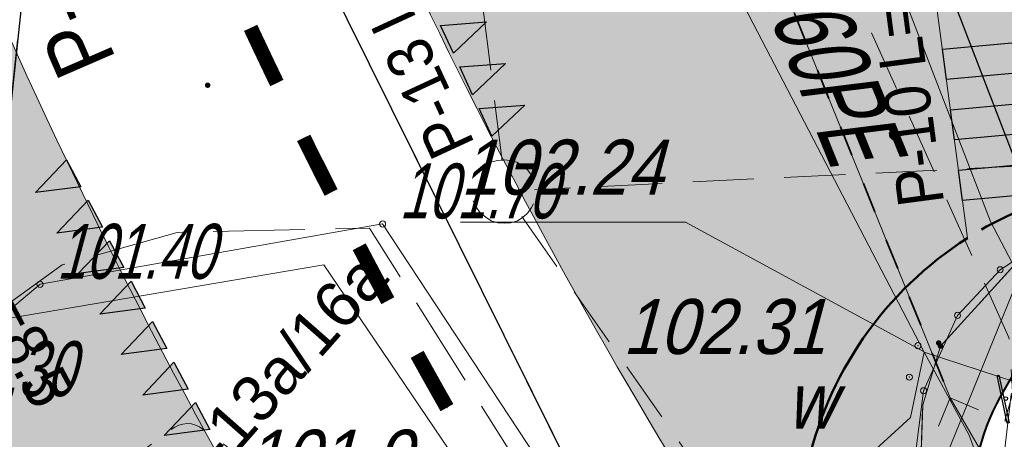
# Model space of a CAD drawing. Extents: x 6530721 to 6531385, y 5978377 to 5979143.
# Tile 86 of 146: x 6530906.48 to 6530922.59, y 5978868.4 to 5978875.27. Entities that reach past the tile are written whole.
import ezdxf

# ---------------------------------------------------------------- set-up
doc = ezdxf.new("R2010")
doc.units = 0
for name, pattern in [('AB_rokocin 2014-08-13 AC2004$0$1.0_0.5', [1.5, 1, -0.5]), ('AB_rokocin 2014-08-13 AC2004$0$1.5_0.5', [2, 1.5, -0.5]), ('AB_rokocin 2014-08-13 AC2004$0$ib05_500', [1, 0.5, -0.5]), ('AB_rokocin 2014-08-13 AC2004$0$l217_500', [2, 1.5, -0.5]), ('AB_rokocin 2014-08-13 AC2004$0$l219_500', [0]), ('AB_rokocin 2014-08-13 AC2004$0$mz1.0_0.5', [1.5, 1, -0.5]), ('DASHED2', [0.375, 0.25, -0.125])]:
    doc.linetypes.add(name, pattern=pattern)
for name, color, linetype, lineweight in [('AB-chodnik obrzeża', 30, 'Continuous', 40), ('AB-krawężnik', 7, 'Continuous', 50), ('AB-krawężnik obniżony', 34, 'DASHED2', 50), ('AB-pomocnicza', 7, 'Continuous', 15), ('AB-wymiarowa', 7, 'Continuous', 30), ('AB-wyp.zjazd BA', 254, 'Continuous', 15), ('AB-wyp.ścieżka', 31, 'Continuous', 15), ('AB_rokocin 2014-08-13 AC2004$0$217-Granica konturu klasyfikcyjnego', 7, 'Continuous', 18), ('AB_rokocin 2014-08-13 AC2004$0$219-Linia granicy', 7, 'Continuous', 18), ('AB_rokocin 2014-08-13 AC2004$0$996-Tekst dodatkowy mały', 7, 'Continuous', 18), ('AB_rokocin 2014-08-13 AC2004$0$chodnik (powierzchnia)', 7, 'Continuous', 18), ('AB_rokocin 2014-08-13 AC2004$0$drzewo liściaste (punkt)', 7, 'Continuous', 18), ('AB_rokocin 2014-08-13 AC2004$0$jezdnia (powierzchnia)', 7, 'Continuous', 18), ('AB_rokocin 2014-08-13 AC2004$0$krawężnik (linia)', 7, 'Continuous', 18), ('AB_rokocin 2014-08-13 AC2004$0$kółeczka', 1, 'Continuous', 18), ('AB_rokocin 2014-08-13 AC2004$0$przepust (linia)', 7, 'Continuous', 18), ('AB_rokocin 2014-08-13 AC2004$0$przepust (linia) - symbol', 7, 'Continuous', 18), ('AB_rokocin 2014-08-13 AC2004$0$przewód elektroenergetyczny - projektowany (linia)-SE', 7, 'Continuous', 18), ('AB_rokocin 2014-08-13 AC2004$0$przewód gazowy (linia)-SG', 7, 'Continuous', 18), ('AB_rokocin 2014-08-13 AC2004$0$przewód kanalizacyjny - projektowany (linia)-SK', 7, 'Continuous', 18), ('AB_rokocin 2014-08-13 AC2004$0$przewód telekomunikacyjny (linia)-STPOD', 7, 'Continuous', 18), ('AB_rokocin 2014-08-13 AC2004$0$przewód wodociągowy (linia)-SW', 7, 'Continuous', 18), ('AB_rokocin 2014-08-13 AC2004$0$punkt wysokościowy naturalny', 7, 'Continuous', 18), ('AB_rokocin 2014-08-13 AC2004$0$punkt wysokościowy naturalny-Atr2', 7, 'Continuous', 18), ('AB_rokocin 2014-08-13 AC2004$0$punkt wysokościowy sztuczny', 7, 'Continuous', 18), ('AB_rokocin 2014-08-13 AC2004$0$punkt wysokościowy sztuczny-Atr2', 7, 'Continuous', 18), ('AB_rokocin 2014-08-13 AC2004$0$wysokosci_asfalt', 7, 'Continuous', 18), ('AB_rokocin 2014-08-13 AC2004$0$zasuwa (punkt)-SW', 7, 'Continuous', 18), ('AB_rokocin 2014-08-13 AC2004$0$zasuwa (punkt)-SW-Atr17', 7, 'Continuous', 18), ('AB_rokocin 2014-08-13 AC2004$0$zasuwa (punkt)-SW-Atr2', 7, 'Continuous', 18), ('asf', 7, 'Continuous', 18)]:
    doc.layers.add(name, color=color, linetype=linetype, lineweight=lineweight)
for name, color, linetype in [('gaOzPoziome', 7, 'Continuous'), ('gaPionowe', 7, 'Continuous'), ('zzz.ga.oz_pion_def', 7, 'Continuous'), ('zzz.ga.oz_pion_wypelnienie', 7, 'Continuous'), ('zzz.gaHSDlugosc', 7, 'Continuous'), ('zzz.gaHSDodTekst', 7, 'Continuous'), ('zzz.gaHSKilometraz', 7, 'Continuous'), ('zzz.gaHSNazwa', 7, 'Continuous'), ('zzz.gaHSOpis', 7, 'Continuous'), ('zzz.gaHSStan', 7, 'Continuous'), ('zzz.gaHSTrasa', 7, 'Continuous'), ('zzz.gaVSDodTekst', 7, 'Continuous'), ('zzz.gaVSDomyslna', 7, 'Continuous'), ('zzz.gaVSNazwa', 7, 'Continuous'), ('zzz.gaVSStan', 7, 'Continuous'), ('zzz.gaVSWielkość', 7, 'Continuous')]:
    doc.layers.add(name, color=color, linetype=linetype)
doc.styles.add('AB_rokocin 2014-08-13 AC2004$0$Standard', font='txt')
doc.styles.add('GA4-ATR-TEXT', font='arial.ttf', dxfattribs={"width": 0.9})
doc.styles.add('GA4-HS-TEXT', font='arial.ttf', dxfattribs={"width": 0.9})

# ---------------------------------------------------------------- blocks, each defined once
blk = doc.blocks.new('z.ga4.C_wyp_0')
at = {"layer": 'zzz.ga.oz_pion_wypelnienie'}
blk.add_hatch(color=0, dxfattribs=at).paths.add_polyline_path([(-400, 400, 1), (400, 400, 1)])
blk = doc.blocks.new('z.ga4.C_wyp_1')
at = {"layer": 'zzz.ga.oz_pion_def', "color": 0, "const_width": 8}
blk.add_lwpolyline([(0, 796, 1), (0, 4, 1), (0, 796, 1.174739)], format="xyb", dxfattribs=at)
blk = doc.blocks.new('z.ga4.C-13_1')
at = {"layer": 'zzz.ga.oz_pion_def'}
h = blk.add_hatch(color=0, dxfattribs=at)
h.paths.add_polyline_path([(68.7, 120), (80.4, 120, 3.319279), (150.3, 245.5), (101.9, 323.6), (113.4, 360), (160, 360), (160, 400), (39.5, 400, 0.843718), (36.4, 381.2), (93.2, 362.3), (86.1, 340), (-138.9, 340), (-124.1, 391.3, -0.334944), (-112.6, 400), (-80, 400), (-80, 420), (-112.6, 420, 0.333495), (-143.3, 396.9), (-183.6, 257.3, 25.961481), (-164.4, 251.7), (-156.9, 277.7), (-5.9, 147.7, 1.108236)])
h.paths.add_polyline_path([(68.7, 140, 0.191903), (51.2, 163.9), (93.9, 298.5), (133.3, 234.9, 0.219028), (80.4, 140)], flags=16)
h.paths.add_polyline_path([(32.2, 169.9, 0.167013), (7.2, 162.8), (-150.8, 298.8), (-144.7, 320), (79.8, 320)], flags=16)
h.paths.add_polyline_path([(100.5, 120), (192.7, 120, 1.763174), (209.4, 150), (160.8, 228.4, -3.23686)], flags=16)
h.paths.add_polyline_path([(100.5, 140, -0.211684), (143.8, 217.9), (192, 140)], flags=16)
h.paths.add_polyline_path([(-189.2, 238), (-214.8, 149.4, 3.732051), (-195.6, 143.9), (-170, 232.5, -21.954451)], flags=16)
blk = doc.blocks.new('z.ga4.C-16_1')
at = {"layer": 'zzz.ga.oz_pion_def'}
h = blk.add_hatch(color=0, dxfattribs=at)
h.paths.add_polyline_path([(-101.2, 517.5, 1), (-33.8, 517.5, 1)])
h.paths.add_polyline_path([(174.4, 298.1, 1), (230.6, 298.1, 1)], flags=17)
h.paths.add_polyline_path([(-25, 384.2), (68.4, 243.2), (76.6, 249.6), (118.3, 225.5), (149, 235.9), (122.5, 129.9), (133.1, 127.5), (103, 6.9), (129.8, 4.5), (168.7, 120), (218.5, 31.5), (233.4, 30.2), (246.3, 59.2), (232.9, 60.9), (203.2, 137.6), (219.5, 202.9), (248.4, 146.6), (271, 155.4), (217.3, 262.8), (168.7, 270.7), (119.6, 249.2), (85.5, 268), (-10.3, 438.3), (-56.2, 475.3), (-87.3, 476.9), (-158.4, 446.4), (-180, 360), (-196.4, 228.5), (-180.3, 227.3), (-154.5, 326.3), (-161.5, 237.1), (-155.1, 236.6), (-176, 0), (-137.2, 0), (-98.3, 222.6), (-41.6, 33.8), (-5.8, 33.8), (11.4, 72.3), (-8.6, 80.8), (-42.1, 286.7)])
blk = doc.blocks.new('z.ga4.C-13a_1')
at = {"layer": 'zzz.ga.oz_pion_def'}
blk.add_hatch(color=0, dxfattribs=at).paths.add_polyline_path([(326, 631.7, 0.08392), (231.7, 726), (-326, 168.3, 0.08392), (-231.7, 74)])
blk = doc.blocks.new('z.ga4.C-13a_2')
at = {"layer": 'zzz.ga.oz_pion_def'}
blk.add_hatch(color=0, dxfattribs=at).paths.add_polyline_path([(316.3, 631.5, 0.076984), (231.5, 716.3), (-316.3, 168.5, 0.076984), (-231.5, 83.7)])
blk = doc.blocks.new('C-13a_16a-59131501632-vs')
at = {"layer": 'zzz.gaVSDomyslna', "color": 7, "true_color": 0xffffff, "const_width": 24}
blk.add_lwpolyline([(-297, 297), (297, 297)], dxfattribs=at)
at = {"layer": 'zzz.gaVSDomyslna', "color": 180, "lineweight": 0, "xscale": 0.75, "yscale": 0.75}
blk.add_blockref('z.ga4.C_wyp_0', (0, 0), dxfattribs=at)
at = {"layer": 'zzz.gaVSDomyslna', "color": 7, "lineweight": 0, "true_color": 0xffffff}
for name, p, xscale, yscale in [('z.ga4.C_wyp_1', (0, 0), 0.75, 0.75), ('z.ga4.C-16_1', (0, 330), 0.4349999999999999, 0.4349999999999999), ('z.ga4.C-13a_1', (0, 0), 0.75, 0.75), ('z.ga4.C-13_1', (0, 69), 0.45, 0.45)]:
    blk.add_blockref(name, p, dxfattribs=dict(at, xscale=xscale, yscale=yscale))
at = {"layer": 'zzz.gaVSDomyslna', "color": 10, "lineweight": 0, "xscale": 0.75, "yscale": 0.75}
blk.add_blockref('z.ga4.C-13a_2', (0, 0), dxfattribs=at)
at = {"layer": 'zzz.gaVSDodTekst', "style": 'GA4-ATR-TEXT', "flags": 1}
blk.add_attdef('AddText', (0, 0), '', height=1, dxfattribs=at)
at = {"layer": 'zzz.gaVSDomyslna', "style": 'GA4-ATR-TEXT', "flags": 1}
for tag in ['Width', 'Position', 'Height', 'Route']:
    blk.add_attdef(tag, (0, 0), '', height=1, dxfattribs=at)
at = {"layer": 'zzz.gaVSNazwa', "style": 'GA4-ATR-TEXT'}
blk.add_attdef('Name', (400, 375), '', height=150, dxfattribs=at)
at = {"layer": 'zzz.gaVSStan', "style": 'GA4-ATR-TEXT'}
blk.add_attdef('State', (400, 120), '', height=150, dxfattribs=at)
at = {"layer": 'zzz.gaVSWielkość', "style": 'GA4-ATR-TEXT', "flags": 1}
blk.add_attdef('Size', (0, 0), '', height=1, dxfattribs=at)
blk = doc.blocks.new('gaVSTVcolumn0')
at = {"color": 0, "linetype": 'ByBlock', "lineweight": -2}
for p, q in [((-400, -30), (400, -30)), ((-400, -60), (-400, -30)), ((400, -60), (-400, -60)), ((400, -30), (400, -60))]:
    blk.add_line(p, q, dxfattribs=at)
blk.add_circle((0, 0), 30, dxfattribs=at)
blk = doc.blocks.new('z.ga4.HSL-desc')
at = {"layer": 'zzz.gaHSDlugosc', "style": 'GA4-HS-TEXT', "width": 0.9}
blk.add_attdef('LENGTH', (6.026, 0.4), '', height=1, dxfattribs=at)
at = {"layer": 'zzz.gaHSDodTekst', "style": 'GA4-HS-TEXT', "width": 0.9, "flags": 1}
blk.add_attdef('ADDTEXT', (0, -2.744), '', height=1, dxfattribs=at)
at = {"layer": 'zzz.gaHSKilometraz', "style": 'GA4-HS-TEXT', "width": 0.9, "flags": 1}
blk.add_attdef('POSITION', (0, -5.695), '', height=1, dxfattribs=at)
at = {"layer": 'zzz.gaHSNazwa', "style": 'GA4-HS-TEXT', "width": 0.9}
blk.add_attdef('NAME', (0, 0.4), '', height=1, dxfattribs=at)
at = {"layer": 'zzz.gaHSStan', "style": 'GA4-HS-TEXT', "width": 0.9}
blk.add_attdef('STATE', (0, -1.356), '', height=1, dxfattribs=at)
at = {"layer": 'zzz.gaHSTrasa', "style": 'GA4-HS-TEXT', "width": 0.9, "flags": 1}
blk.add_attdef('ROUTE', (0, -4.27), '', height=1, dxfattribs=at)
blk = doc.blocks.new('gaHSPos')
at = {"color": 0, "linetype": 'Continuous', "lineweight": 0}
blk.add_point((0, 0), dxfattribs=at)
blk = doc.blocks.new('AB_rokocin 2014-08-13 AC2004$0$WSP')
at = {"layer": 'AB_rokocin 2014-08-13 AC2004$0$kółeczka', "color": 0, "linetype": 'Continuous'}
blk.add_circle((0, 0), 0.1, dxfattribs=at)
blk = doc.blocks.new('AB_rokocin 2014-08-13 AC2004$0$OP021')
at = {"linetype": 'Continuous', "lineweight": 13}
h = blk.add_hatch(color=0, dxfattribs=at)
edge = h.paths.add_edge_path()
edge.add_arc((0, 0), 0.05, 0, 360)
at = {"color": 0, "linetype": 'Continuous', "lineweight": 13}
for centre, start, end in [((0, 0.4), 49.272, 130.728), ((-0.38, 0.124), 121.308, 202.548), ((0.38, 0.124), 337.452, 58.692), ((-0.235, -0.324), 193.221, 274.871), ((0.235, -0.324), 265.129, 346.779)]:
    blk.add_arc(centre, 0.4, start, end, dxfattribs=at)
blk = doc.blocks.new('AB_rokocin 2014-08-13 AC2004$0$PW01')
at = {"linetype": 'Continuous', "lineweight": 13}
h = blk.add_hatch(color=0, dxfattribs=at)
edge = h.paths.add_edge_path()
edge.add_arc((0, 0), 0.045, 0, 360)
blk = doc.blocks.new('AB_rokocin 2014-08-13 AC2004$0$US25')
at = {"linetype": 'Continuous', "lineweight": 0}
h = blk.add_hatch(color=0, dxfattribs=at)
edge = h.paths.add_edge_path()
edge.add_arc((0, 0), 0.2, 0, 360)
blk = doc.blocks.new('AB_rokocin 2014-08-13 AC2004$0$PW02')
at = {"linetype": 'Continuous', "lineweight": 13}
h = blk.add_hatch(color=0, dxfattribs=at)
edge = h.paths.add_edge_path()
edge.add_arc((0, 0), 0.045, 0, 360)
blk = doc.blocks.new('AB_rokocin 2014-08-13 AC2004$0$IB05')
at = {"color": 0, "linetype": 'Continuous', "lineweight": 13}
for q in [(0.354, 0.354), (0.354, -0.354)]:
    blk.add_line((0, 0), q, dxfattribs=at)
blk = doc.blocks.new('AB_rokocin 2014-08-13 AC2004')
at = {"layer": 'AB_rokocin 2014-08-13 AC2004$0$217-Granica konturu klasyfikcyjnego', "color": 3, "linetype": 'AB_rokocin 2014-08-13 AC2004$0$l217_500', "lineweight": 18, "flags": 128}
for points in [[(6530917.96, 5978885.47), (6530928.05, 5978859.26)], [(6530917.96, 5978885.47), (6530928.05, 5978859.26)], [(6530902.71, 5978839.64), (6530907.43, 5978884.18)], [(6530902.71, 5978839.64), (6530907.43, 5978884.18)], [(6530907.43, 5978884.18), (6530922.5, 5978853.8)], [(6530907.43, 5978884.18), (6530922.5, 5978853.8)]]:
    blk.add_lwpolyline(points, dxfattribs=at)
at = {"layer": 'AB_rokocin 2014-08-13 AC2004$0$219-Linia granicy', "color": 92, "linetype": 'AB_rokocin 2014-08-13 AC2004$0$l219_500', "lineweight": 30, "flags": 128}
for points in [[(6530928.05, 5978859.26), (6530917.96, 5978885.47)], [(6530928.05, 5978859.26), (6530917.96, 5978885.47)], [(6530907.43, 5978884.18), (6530902.71, 5978839.64)], [(6530907.43, 5978884.18), (6530902.71, 5978839.64)], [(6530922.5, 5978853.8), (6530907.43, 5978884.18)], [(6530922.5, 5978853.8), (6530907.43, 5978884.18)]]:
    blk.add_lwpolyline(points, dxfattribs=at)
at = {"layer": 'AB_rokocin 2014-08-13 AC2004$0$chodnik (powierzchnia)', "color": 252, "linetype": 'AB_rokocin 2014-08-13 AC2004$0$mz1.0_0.5', "lineweight": 18, "flags": 128}
blk.add_lwpolyline([(6530926.98, 5978871.47), (6530925.1, 5978870.98), (6530923.99, 5978870.49), (6530922.81, 5978869.42), (6530922.61, 5978868.73), (6530922.62, 5978867.75), (6530922.94, 5978866.71), (6530924.79, 5978863.69), (6530923.56, 5978862.99), (6530921.84, 5978865.84), (6530921.21, 5978867.48), (6530921.26, 5978868.97), (6530921.55, 5978869.93), (6530922.88, 5978871.39), (6530924.47, 5978872.25), (6530926.61, 5978872.9)], close=True, dxfattribs=at)
at = {"layer": 'AB_rokocin 2014-08-13 AC2004$0$jezdnia (powierzchnia)', "color": 252, "linetype": 'AB_rokocin 2014-08-13 AC2004$0$1.5_0.5', "lineweight": 18, "flags": 128}
blk.add_lwpolyline([(6530798.65, 5978881.37), (6530865.34, 5978863.62), (6530886.24, 5978858.45), (6530891.97, 5978859.82), (6530896.64, 5978862.52), (6530896.23, 5978858.96), (6530901.26, 5978858.05), (6530902.82, 5978864.33), (6530903.85, 5978867.57), (6530905.33, 5978869.92), (6530907.18, 5978871.26), (6530909.06, 5978871.79), (6530912.21, 5978871.86), (6530914.78, 5978867.77), (6530919.06, 5978859.93)], dxfattribs=at)
at = {"layer": 'AB_rokocin 2014-08-13 AC2004$0$krawężnik (linia)', "color": 252, "linetype": 'Continuous', "lineweight": 18, "flags": 128}
blk.add_lwpolyline([(6530968.42, 5978797.31), (6530960.29, 5978809.3), (6530948.44, 5978826.56), (6530945.4, 5978831.16), (6530941.38, 5978836.84), (6530941.09, 5978837.3), (6530939.37, 5978839.8), (6530936.52, 5978843.92), (6530926.51, 5978858.56), (6530923.56, 5978862.99), (6530921.84, 5978865.84), (6530921.21, 5978867.48), (6530921.26, 5978868.97), (6530921.55, 5978869.93), (6530922.88, 5978871.39), (6530924.47, 5978872.25), (6530926.61, 5978872.9)], dxfattribs=at)
at = {"layer": 'AB_rokocin 2014-08-13 AC2004$0$kółeczka', "color": 7, "linetype": 'ByBlock'}
for p in [(6530912.422, 5978871.929, 101.704), (6530912.422, 5978871.929, 101.704), (6530912.422, 5978871.929, 101.704), (6530922.526, 5978871.179, 102.436), (6530922.526, 5978871.179, 102.436), (6530922.526, 5978871.179, 102.436), (6530906.817, 5978870.941, 101.4), (6530906.817, 5978870.941, 101.4), (6530906.817, 5978870.941, 101.4), (6530921.828, 5978870.433, 102.347), (6530921.828, 5978870.433, 102.347), (6530921.828, 5978870.433, 102.347), (6530921.18, 5978869.937, 102.304), (6530921.18, 5978869.937, 102.304), (6530921.18, 5978869.937, 102.304), (6530921.041, 5978869.421, 102.247), (6530921.041, 5978869.421, 102.247), (6530921.041, 5978869.421, 102.247), (6530921.272, 5978869.199, 102.301), (6530921.272, 5978869.199, 102.301), (6530921.272, 5978869.199, 102.301)]:
    blk.add_point(p, dxfattribs=at)
at = {"layer": 'AB_rokocin 2014-08-13 AC2004$0$kółeczka', "color": 1, "linetype": 'ByBlock'}
for p in [(6530912.422, 5978871.929, 101.704), (6530922.526, 5978871.179, 102.436), (6530906.817, 5978870.941, 101.4), (6530921.828, 5978870.433, 102.347), (6530921.18, 5978869.937, 102.304), (6530921.041, 5978869.421, 102.247), (6530921.272, 5978869.199, 102.301)]:
    blk.add_point(p, dxfattribs=at)
at = {"layer": 'AB_rokocin 2014-08-13 AC2004$0$przepust (linia)', "color": 7, "linetype": 'AB_rokocin 2014-08-13 AC2004$0$ib05_500', "lineweight": 35, "flags": 128}
blk.add_lwpolyline([(6530917.66, 5978879.08), (6530921.71, 5978869.08)], dxfattribs=at)
at = {"layer": 'AB_rokocin 2014-08-13 AC2004$0$przewód elektroenergetyczny - projektowany (linia)-SE', "color": 1, "linetype": 'AB_rokocin 2014-08-13 AC2004$0$1.0_0.5', "lineweight": 18, "flags": 128}
blk.add_lwpolyline([(6530826.972, 5978708.68), (6530827.24, 5978709.09), (6530834.58, 5978722.01), (6530844.3, 5978737.61), (6530851.06, 5978748.63), (6530857.75, 5978759.14), (6530864.58, 5978771.22), (6530872.94, 5978786.68), (6530885.26, 5978812.96), (6530898.25, 5978841.23), (6530902.68, 5978856.6), (6530904.26, 5978865.5), (6530895.64, 5978867.12), (6530896.81, 5978878.73), (6530897.37, 5978886.45), (6530914.59, 5978888.09), (6530916.6, 5978883.13), (6530918.66, 5978878.97), (6530922.67, 5978870.07), (6530922.8, 5978868.04), (6530926.81, 5978860.82), (6530928.6, 5978857.83), (6530930.08, 5978855.53), (6530931.41, 5978853.22), (6530934.81, 5978847.74), (6530938.18, 5978842.74), (6530940.61, 5978838.92), (6530943.7, 5978834.57), (6530946.08, 5978831.07), (6530948, 5978828.22), (6530952.41, 5978821.5), (6530956.94, 5978815.04), (6530960.54, 5978809.91), (6530964.29, 5978804.42), (6530967.77, 5978799.56), (6530971.05, 5978794.9), (6530973.84, 5978790.63), (6530976.58, 5978786.57), (6530980.58, 5978780.71), (6530982.7, 5978777.62), (6530985.22, 5978773.81), (6530988.34, 5978769.04), (6530989.92, 5978766.7), (6530990.46, 5978765.93), (6530990.37, 5978765.15), (6530991.83, 5978763.13), (6530996.06, 5978757.13), (6530999.57, 5978752.09), (6531000.82, 5978750.32), (6531001.94, 5978748.65), (6531002.55, 5978747.77), (6531005.3, 5978743.83), (6531008.21, 5978739.6), (6531012.63, 5978733.34), (6531017.03, 5978727.14), (6531023.63, 5978717.51), (6531029.4, 5978709.03), (6531033.24, 5978703.44), (6531036.36, 5978699.89), (6531039.9, 5978695.78), (6531042.87, 5978692.37), (6531049.22, 5978685.3), (6531061.9, 5978670.96), (6531061.63, 5978668.76), (6531063.68, 5978666.4), (6531066.09, 5978666.33), (6531071.01, 5978660.91), (6531074.47, 5978660.91), (6531079.98, 5978654.09), (6531082.92, 5978659.36), (6531086.03, 5978664.59), (6531092.01, 5978675.8), (6531094.55, 5978679.72)], dxfattribs=at)
at = {"layer": 'AB_rokocin 2014-08-13 AC2004$0$przewód gazowy (linia)-SG', "color": 40, "linetype": 'Continuous', "lineweight": 18, "flags": 128}
blk.add_lwpolyline([(6530917.66, 5978879.08), (6530921.71, 5978869.08), (6530932.16, 5978851), (6530933.74, 5978849.77), (6530947.33, 5978829.49), (6530959.25, 5978813.3), (6530969.03, 5978797.78), (6530981.01, 5978779.69), (6530991.51, 5978764.72), (6530995.77, 5978763.22), (6530996.08, 5978762.53)], dxfattribs=at)
at = {"layer": 'AB_rokocin 2014-08-13 AC2004$0$przewód kanalizacyjny - projektowany (linia)-SK', "color": 32, "linetype": 'AB_rokocin 2014-08-13 AC2004$0$1.0_0.5', "lineweight": 18, "flags": 128}
for points in [[(6530914.38, 5978872.96), (6530912.37, 5978888.88)], [(6530939.47, 5978873.69), (6530914.91, 5978872.49)], [(6530914.7, 5978872.05), (6530939.86, 5978836)]]:
    blk.add_lwpolyline(points, dxfattribs=at)
blk.add_lwpolyline([(6530914.72, 5978872.04), (6530914.63, 5978871.98), (6530914.52, 5978871.95), (6530914.41, 5978871.94), (6530914.31, 5978871.95), (6530914.2, 5978871.98), (6530914.11, 5978872.04), (6530914.02, 5978872.11), (6530913.96, 5978872.2), (6530913.91, 5978872.29), (6530913.89, 5978872.4), (6530913.89, 5978872.51), (6530913.91, 5978872.62), (6530913.96, 5978872.72), (6530914.02, 5978872.81), (6530914.1, 5978872.88), (6530914.19, 5978872.94), (6530914.3, 5978872.97), (6530914.41, 5978872.98), (6530914.51, 5978872.97), (6530914.62, 5978872.94), (6530914.71, 5978872.88), (6530914.8, 5978872.81), (6530914.86, 5978872.72), (6530914.91, 5978872.63), (6530914.93, 5978872.52), (6530914.93, 5978872.41), (6530914.91, 5978872.3), (6530914.86, 5978872.2), (6530914.8, 5978872.11)], close=True, dxfattribs=at)
at = {"layer": 'AB_rokocin 2014-08-13 AC2004$0$przewód telekomunikacyjny (linia)-STPOD', "color": 30, "linetype": 'Continuous', "lineweight": 18, "flags": 128}
for points in [[(6530882.77, 5978833.86), (6530887.65, 5978843.74), (6530889.11, 5978849.4), (6530890.39, 5978855.95), (6530891.3, 5978863.85), (6530893.01, 5978871.94), (6530893.74, 5978883.62), (6530894.23, 5978897.47), (6530894.71, 5978900.98), (6530895.59, 5978904.39), (6530902.67, 5978903.99), (6530908.57, 5978904.02), (6530910.29, 5978898.66), (6530914.75, 5978889.88), (6530918.3, 5978882.51), (6530922.37, 5978871.97), (6530925.79, 5978865.43), (6530929.4, 5978858.81), (6530935.24, 5978850.5), (6530941.44, 5978841.32), (6530950.22, 5978829.05)], [(6530923.16, 5978880.61), (6530923.82, 5978879.37), (6530926.28, 5978877.71), (6530925.93, 5978873.76), (6530925.8, 5978872.42), (6530922.73, 5978870.8), (6530921.33, 5978867.36), (6530924.83, 5978861.42), (6530928.69, 5978855.45), (6530933.25, 5978847.93), (6530936.76, 5978842.69), (6530937.1, 5978842.08), (6530940.77, 5978836.26), (6530946.42, 5978827.64), (6530949.95, 5978822.4), (6530954.02, 5978816.06), (6530959.42, 5978808.41), (6530965.43, 5978799.83)], [(6530895.35, 5978871.1), (6530902.15, 5978870.24), (6530904.52, 5978870.08), (6530911.46, 5978871.26), (6530917.23, 5978862.73), (6530921.18, 5978856.12), (6530926.27, 5978848.67), (6530930.07, 5978842.98), (6530931.17, 5978838.82), (6530935.97, 5978831.97), (6530941.45, 5978824.23), (6530948.49, 5978814.76), (6530955.77, 5978804.1), (6530961.97, 5978795.05)]]:
    blk.add_lwpolyline(points, dxfattribs=at)
at = {"layer": 'AB_rokocin 2014-08-13 AC2004$0$przewód wodociągowy (linia)-SW', "color": 5, "linetype": 'Continuous', "lineweight": 18, "flags": 128}
for points in [[(6530980.16, 5978869.93), (6530969.56, 5978870.14), (6530956.77, 5978870.04), (6530945.47, 5978870.03), (6530931.8, 5978869.71), (6530922.78, 5978869.34), (6530921.28, 5978869.83), (6530916.67, 5978878.71), (6530914.68, 5978882.48), (6530909.61, 5978892.25), (6530907.77, 5978895.15), (6530904.95, 5978900.23), (6530905.29, 5978910.36), (6530905.41, 5978920.35), (6530906.36, 5978926.28), (6530907.43, 5978934.63), (6530908.21, 5978944.34), (6530909.2, 5978955.67), (6530910.66, 5978966.22)], [(6530970.65, 5978794.9), (6530964.66, 5978803.3), (6530958.51, 5978811.95), (6530950.57, 5978823.29), (6530947.39, 5978827.95), (6530933.92, 5978848.21), (6530926.83, 5978859.72), (6530922.66, 5978866.71), (6530922.02, 5978868.47), (6530921.28, 5978869.83)], [(6530921.28, 5978869.83), (6530921.06, 5978868.76)]]:
    blk.add_lwpolyline(points, dxfattribs=at)
at = {"layer": 'AB_rokocin 2014-08-13 AC2004$0$zasuwa (punkt)-SW-Atr2', "color": 5, "linetype": 'ByBlock', "flags": 128}
for points in [[(6530921.27, 5978869.84), (6530917.38, 5978871.96), (6530913.698, 5978871.96)], [(6530921.06, 5978868.76), (6530914.49, 5978862.75), (6530910.725, 5978862.75)]]:
    blk.add_lwpolyline(points, dxfattribs=at)
at = {"layer": 'AB_rokocin 2014-08-13 AC2004$0$drzewo liściaste (punkt)', "color": 94, "linetype": 'Continuous', "lineweight": 13, "rotation": 0.297}
blk.add_blockref('AB_rokocin 2014-08-13 AC2004$0$OP021', (6530909.23, 5978867.86), dxfattribs=at)
at = {"layer": 'AB_rokocin 2014-08-13 AC2004$0$kółeczka', "color": 252, "linetype": 'Continuous', "xscale": 0.5, "yscale": 0.5, "zscale": 0.5}
for p in [(6530912.422, 5978871.929), (6530922.526, 5978871.179), (6530906.817, 5978870.941), (6530921.828, 5978870.433), (6530921.18, 5978869.937), (6530921.041, 5978869.421), (6530921.272, 5978869.199)]:
    blk.add_blockref('AB_rokocin 2014-08-13 AC2004$0$WSP', p, dxfattribs=at)
at = {"layer": 'AB_rokocin 2014-08-13 AC2004$0$przepust (linia) - symbol', "color": 7, "linetype": 'Continuous', "lineweight": 35, "rotation": 292.0480000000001}
blk.add_blockref('AB_rokocin 2014-08-13 AC2004$0$IB05', (6530921.71, 5978869.08), dxfattribs=at)
at = {"layer": 'AB_rokocin 2014-08-13 AC2004$0$punkt wysokościowy naturalny', "color": 7, "linetype": 'Continuous', "lineweight": 13}
blk.add_blockref('AB_rokocin 2014-08-13 AC2004$0$PW01', (6530909.56, 5978874.2), dxfattribs=at)
at = {"layer": 'AB_rokocin 2014-08-13 AC2004$0$punkt wysokościowy sztuczny', "color": 7, "linetype": 'Continuous', "lineweight": 13}
for p, rotation in [((6530921.52, 5978869.98), 359.991), ((6530921.55, 5978869.93), 359.946)]:
    blk.add_blockref('AB_rokocin 2014-08-13 AC2004$0$PW02', p, dxfattribs=dict(at, rotation=rotation))
at = {"layer": 'AB_rokocin 2014-08-13 AC2004$0$zasuwa (punkt)-SW', "color": 7, "linetype": 'Continuous', "lineweight": 13}
for p, rotation in [((6530921.27, 5978869.84), 270.024), ((6530921.06, 5978868.76), 359.957)]:
    blk.add_blockref('AB_rokocin 2014-08-13 AC2004$0$US25', p, dxfattribs=dict(at, rotation=rotation))
at = {"layer": 'AB_rokocin 2014-08-13 AC2004$0$996-Tekst dodatkowy mały', "color": 7, "linetype": 'Continuous', "lineweight": 20, "style": 'AB_rokocin 2014-08-13 AC2004$0$Standard', "oblique": 15, "width": 0.666}
blk.add_text('r.o.160PE', height=1.25, rotation=292.043, dxfattribs=at).set_placement((6530917.91, 5978877.41))
at = {"layer": 'AB_rokocin 2014-08-13 AC2004$0$punkt wysokościowy naturalny-Atr2', "color": 252, "linetype": 'ByBlock', "lineweight": 20, "style": 'AB_rokocin 2014-08-13 AC2004$0$Standard', "oblique": 15, "width": 0.9}
blk.add_text('101.9', height=0.9, dxfattribs=at).set_placement((6530910.17, 5978867.66))
at = {"layer": 'AB_rokocin 2014-08-13 AC2004$0$punkt wysokościowy sztuczny-Atr2', "color": 252, "linetype": 'ByBlock', "lineweight": 20, "style": 'AB_rokocin 2014-08-13 AC2004$0$Standard', "oblique": 15, "width": 0.9}
blk.add_text('102.31', height=0.9, dxfattribs=at).set_placement((6530916.35, 5978869.8))
at = {"layer": 'AB_rokocin 2014-08-13 AC2004$0$wysokosci_asfalt', "color": 252, "linetype": 'ByBlock', "lineweight": 20, "style": 'AB_rokocin 2014-08-13 AC2004$0$Standard', "oblique": 15, "width": 0.7}
for s, p in [('101.70', (6530912.692, 5978872.019)), ('101.40', (6530907.087, 5978871.031)), ('101.30', (6530904.801, 5978869.109))]:
    blk.add_text(s, height=0.9, dxfattribs=at).set_placement(p)
at = {"layer": 'AB_rokocin 2014-08-13 AC2004$0$zasuwa (punkt)-SW-Atr17', "color": 7, "linetype": 'ByBlock', "lineweight": 20, "style": 'AB_rokocin 2014-08-13 AC2004$0$Standard', "oblique": 15, "width": 0.9}
blk.add_text('w', height=0.9, dxfattribs=at).set_placement((6530919.03, 5978868.58))
at = {"layer": 'AB_rokocin 2014-08-13 AC2004$0$zasuwa (punkt)-SW-Atr2', "color": 5, "linetype": 'ByBlock', "lineweight": 20, "style": 'AB_rokocin 2014-08-13 AC2004$0$Standard', "oblique": 15, "width": 0.9}
blk.add_text('102.24', height=0.9, dxfattribs=at).set_placement((6530913.698, 5978872.41))

msp = doc.modelspace()

# ---------------------------------------------------------------- hatches: boundary and pattern name
at = {"layer": 'AB-wyp.zjazd BA'}
h = msp.add_hatch(color=256, dxfattribs=at)
h.paths.add_polyline_path([(6530900.814, 5978856.846), (6530900.933, 5978857.554, -0.028594), (6530901.76, 5978861.175), (6530896.957, 5978862.565, 0.028594), (6530896.003, 5978858.387), (6530895.883, 5978857.678, -0.033826), (6530892.816, 5978844.863), (6530897.601, 5978843.413, 0.033725)])
h.paths.add_polyline_path([(6530903.923, 5978864.61), (6530898.518, 5978866.929, 0.030931), (6530896.957, 5978862.565), (6530901.76, 5978861.175, -0.003862), (6530901.903, 5978861.656, -0.152572)])
h.paths.add_polyline_path([(6530902.316, 5978885.581, -0.210976), (6530900.644, 5978871.134, 0.031446), (6530898.518, 5978866.929), (6530903.923, 5978864.61, -0.44453), (6530912.706, 5978863.116, -0.066364)])
h = msp.add_hatch(color=256, dxfattribs=at)
h.paths.add_polyline_path([(6530921.314, 5978876.807, -0.335915), (6530909.28, 5978884.876, 0.063077), (6530918.975, 5978865.209), (6530920.214, 5978863.334, -0.418722), (6530921.989, 5978871.698)])
h.paths.add_polyline_path([(6530925.612, 5978877.197, 0.014349), (6530922.054, 5978876.873, -0.015486), (6530921.314, 5978876.807), (6530921.989, 5978871.698, -0.122194), (6530924.727, 5978872.621, -0.005051), (6530925.891, 5978872.705)])
h.paths.add_polyline_path([(6530936.141, 5978877.049), (6530932.789, 5978877.228, 0.028848), (6530925.612, 5978877.197), (6530925.891, 5978872.705, -0.028848), (6530932.549, 5978872.734), (6530935.901, 5978872.555)])
at = {"layer": 'AB-wyp.ścieżka'}
h = msp.add_hatch(color=256, dxfattribs=at)
h.paths.add_polyline_path([(6530925.785, 5978871.196, -0.029735), (6530932.469, 5978871.237), (6530935.821, 5978871.058), (6530935.901, 5978872.555), (6530932.549, 5978872.734, 0.033904), (6530924.727, 5978872.621, 0.350869), (6530919.278, 5978867.471), (6530922.854, 5978862.061, -0.414214), (6530922.429, 5978859.982), (6530938.096, 5978836.275), (6530940.868, 5978835.709), (6530941.702, 5978836.26), (6530922.71, 5978864.999, -0.575615)])
h.paths.add_polyline_path([(6530919.278, 5978867.471, 0.182676), (6530920.214, 5978863.334), (6530922.429, 5978859.982, 0.414214), (6530922.854, 5978862.061)])

# ---------------------------------------------------------------- next in the draw order: block references
at = {"layer": 'AB-wymiarowa'}
msp.add_blockref('AB_rokocin 2014-08-13 AC2004', (0, 0), dxfattribs=at)

# ---------------------------------------------------------------- next in the draw order: hatches: boundary and pattern name
at = {"layer": 'gaOzPoziome'}
h = msp.add_hatch(color=7, dxfattribs=at)
h.dxf.hatch_style = 2
h.paths.add_polyline_path([(6530913.58, 5978874.726), (6530913.37, 5978875.18), (6530914.12, 5978875.237)])
h = msp.add_hatch(color=7, dxfattribs=at)
h.dxf.hatch_style = 2
h.paths.add_polyline_path([(6530921.646, 5978874.296), (6530921.581, 5978874.791), (6530925.878, 5978875.181), (6530925.944, 5978874.685)])
h = msp.add_hatch(color=7, dxfattribs=at)
h.dxf.hatch_style = 2
h.paths.add_polyline_path([(6530913.895, 5978874.045), (6530913.685, 5978874.499), (6530914.435, 5978874.557)])
h = msp.add_hatch(color=7, dxfattribs=at)
h.dxf.hatch_style = 2
h.paths.add_polyline_path([(6530921.777, 5978873.304), (6530921.712, 5978873.8), (6530926.009, 5978874.189), (6530926.075, 5978873.694)])
h = msp.add_hatch(color=7, dxfattribs=at)
h.dxf.hatch_style = 2
h.paths.add_polyline_path([(6530914.211, 5978873.365), (6530914.001, 5978873.819), (6530914.75, 5978873.876)])
h = msp.add_hatch(color=7, dxfattribs=at)
h.dxf.hatch_style = 2
h.paths.add_polyline_path([(6530921.908, 5978872.313), (6530921.842, 5978872.809), (6530926.14, 5978873.198), (6530926.206, 5978872.702)])
h = msp.add_hatch(color=7, dxfattribs=at)
h.dxf.hatch_style = 2
h.paths.add_polyline_path([(6530907.253, 5978872.981), (6530907.487, 5978872.539), (6530906.741, 5978872.442)])
h = msp.add_hatch(color=7, dxfattribs=at)
h.dxf.hatch_style = 2
h.paths.add_polyline_path([(6530907.604, 5978872.318), (6530907.838, 5978871.876), (6530907.092, 5978871.779)])
h = msp.add_hatch(color=7, dxfattribs=at)
h.dxf.hatch_style = 2
h.paths.add_polyline_path([(6530907.955, 5978871.655), (6530908.189, 5978871.214), (6530907.444, 5978871.116)])
h = msp.add_hatch(color=7, dxfattribs=at)
h.dxf.hatch_style = 2
h.paths.add_polyline_path([(6530908.306, 5978870.993), (6530908.54, 5978870.551), (6530907.795, 5978870.453)])
h = msp.add_hatch(color=7, dxfattribs=at)
h.dxf.hatch_style = 2
h.paths.add_polyline_path([(6530908.657, 5978870.33), (6530908.891, 5978869.888), (6530908.146, 5978869.791)])
h = msp.add_hatch(color=7, dxfattribs=at)
h.dxf.hatch_style = 2
h.paths.add_polyline_path([(6530909.009, 5978869.667), (6530909.243, 5978869.225), (6530908.497, 5978869.128)])
h = msp.add_hatch(color=7, dxfattribs=at)
h.dxf.hatch_style = 2
h.paths.add_polyline_path([(6530909.36, 5978869.004), (6530909.594, 5978868.563), (6530908.848, 5978868.465)])

# ---------------------------------------------------------------- next in the draw order: linework, layer by layer
at = {"layer": 'AB-chodnik obrzeża'}
msp.add_arc((6530926.047, 5978867.204), 4, 93.7575, 213.459, dxfattribs=at)
at = {"layer": 'AB-krawężnik'}
msp.add_lwpolyline([(6530921.989, 5978871.698, 0.418722), (6530920.214, 5978863.334)], format="xyb", dxfattribs=at)
at = {"layer": 'AB-krawężnik obniżony', "ltscale": 3, "flags": 128}
msp.add_lwpolyline([(6530926.203, 5978872.724, 0.006404), (6530924.727, 5978872.621, 0.122194), (6530921.989, 5978871.698)], format="xyb", dxfattribs=at)
at = {"layer": 'AB-pomocnicza'}
msp.add_line((6530921.989, 5978871.698), (6530921.314, 5978876.807), dxfattribs=at)
msp.add_lwpolyline([(6530912.706, 5978863.116, -0.066364), (6530902.316, 5978885.581)], format="xyb", dxfattribs=at)
at = {"layer": 'AB-pomocnicza', "flags": 128}
msp.add_lwpolyline([(6530920.214, 5978863.334), (6530918.975, 5978865.209, -0.063077), (6530909.28, 5978884.876)], format="xyb", dxfattribs=at)
at = {"layer": 'asf', "lineweight": 18, "flags": 128}
for points in [[(6530969.092, 5978796.77), (6530961.513, 5978807.977), (6530952.943, 5978820.244), (6530944.911, 5978831.819), (6530936.92, 5978843.495), (6530928.867, 5978855.223), (6530923.572, 5978862.993), (6530921.482, 5978866.489), (6530921.119, 5978867.999), (6530921.272, 5978869.199), (6530921.828, 5978870.433), (6530922.526, 5978871.179), (6530923.732, 5978871.96), (6530925.14, 5978872.521), (6530927.179, 5978872.72), (6530927.173, 5978871.257), (6530925.602, 5978871.125), (6530924.191, 5978870.564), (6530923.442, 5978870.138), (6530922.708, 5978869.139), (6530922.591, 5978868.159), (6530922.891, 5978867.004), (6530924.779, 5978863.857)], [(6530965.463, 5978791.775), (6530956.703, 5978804.68), (6530948.479, 5978816.616), (6530940.543, 5978828.306), (6530932.354, 5978840.3), (6530924.641, 5978851.771), (6530916.623, 5978865.335), (6530916.124, 5978866.306), (6530912.422, 5978871.929), (6530906.817, 5978870.941), (6530904.531, 5978869.019), (6530903.046, 5978866.07), (6530901.338, 5978858.407), (6530897.148, 5978841.721), (6530890.423, 5978826.448)]]:
    msp.add_lwpolyline(points, dxfattribs=at)
at = {"layer": 'gaOzPoziome', "color": 7, "const_width": 0.24, "flags": 128}
for points in [[(6530910.692, 5978874.236, -0.002778), (6530910.263, 5978875.139)], [(6530911.58, 5978872.444, -0.002778), (6530911.131, 5978873.338)], [(6530912.508, 5978870.673, -0.002778), (6530912.039, 5978871.556)], [(6530913.475, 5978868.922, -0.002778), (6530912.987, 5978869.795)]]:
    msp.add_lwpolyline(points, format="xyb", dxfattribs=at)
at = {"layer": 'gaOzPoziome', "color": 7, "flags": 128}
for points in [[(6530913.58, 5978874.726), (6530913.37, 5978875.18), (6530914.12, 5978875.237), (6530913.58, 5978874.726)], [(6530921.646, 5978874.296), (6530921.581, 5978874.791), (6530925.878, 5978875.181), (6530925.944, 5978874.685), (6530921.646, 5978874.296)], [(6530913.895, 5978874.045), (6530913.685, 5978874.499), (6530914.435, 5978874.557), (6530913.895, 5978874.045)], [(6530921.777, 5978873.304), (6530921.712, 5978873.8), (6530926.009, 5978874.189), (6530926.075, 5978873.694), (6530921.777, 5978873.304)], [(6530914.211, 5978873.365), (6530914.001, 5978873.819), (6530914.75, 5978873.876), (6530914.211, 5978873.365)], [(6530921.908, 5978872.313), (6530921.842, 5978872.809), (6530926.14, 5978873.198), (6530926.206, 5978872.702), (6530921.908, 5978872.313)], [(6530907.253, 5978872.981), (6530907.487, 5978872.539), (6530906.741, 5978872.442), (6530907.253, 5978872.981)], [(6530907.604, 5978872.318), (6530907.838, 5978871.876), (6530907.092, 5978871.779), (6530907.604, 5978872.318)], [(6530907.955, 5978871.655), (6530908.189, 5978871.214), (6530907.444, 5978871.116), (6530907.955, 5978871.655)], [(6530908.306, 5978870.993), (6530908.54, 5978870.551), (6530907.795, 5978870.453), (6530908.306, 5978870.993)], [(6530908.657, 5978870.33), (6530908.891, 5978869.888), (6530908.146, 5978869.791), (6530908.657, 5978870.33)], [(6530909.009, 5978869.667), (6530909.243, 5978869.225), (6530908.497, 5978869.128), (6530909.009, 5978869.667)], [(6530909.36, 5978869.004), (6530909.594, 5978868.563), (6530908.848, 5978868.465), (6530909.36, 5978869.004)]]:
    msp.add_lwpolyline(points, dxfattribs=at)

# ---------------------------------------------------------------- next in the draw order: block references
at = {"layer": 'gaOzPoziome', "color": 7, "lineweight": 0}
msp.add_blockref('gaHSPos', (6530913.475, 5978868.922), dxfattribs=at)
at = {"layer": 'gaPionowe', "xscale": 0.005, "yscale": 0.005, "zscale": 0.005, "rotation": 48.61647469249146}
msp.add_blockref('C-13a_16a-59131501632-vs', (6530909.394, 5978864.604), dxfattribs=at).add_auto_attribs({'Name': 'C-13a/16a', 'State': 'prj'})
at = {"layer": 'gaPionowe', "xscale": 0.001, "yscale": 0.001, "zscale": 0.001, "rotation": 282.056535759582}
msp.add_blockref('gaVSTVcolumn0', (6530922.618, 5978869.071), dxfattribs=at)
at = {"layer": 'zzz.gaHSOpis', "rotation": 113.4539394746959}
msp.add_blockref('z.ga4.HSL-desc', (6530908.438, 5978874.781), dxfattribs=at).add_auto_attribs({'NAME': 'P-1e L=12'})
at = {"layer": 'zzz.gaHSOpis', "xscale": 0.75, "yscale": 0.75, "zscale": 0.75}
for p, rotation, values in [((6530914.211, 5978873.365), 114.8622735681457, {'NAME': 'P-13 L=7.8'}), ((6530921.908, 5978872.313), 97.52600148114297, {'NAME': 'P-10 L=5.2'}), ((6530904.292, 5978872.805), 297.9626565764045, {'NAME': 'P-13 L=8.5'})]:
    msp.add_blockref('z.ga4.HSL-desc', p, dxfattribs=dict(at, rotation=rotation)).add_auto_attribs(values)

doc.saveas('drawing.dxf')
